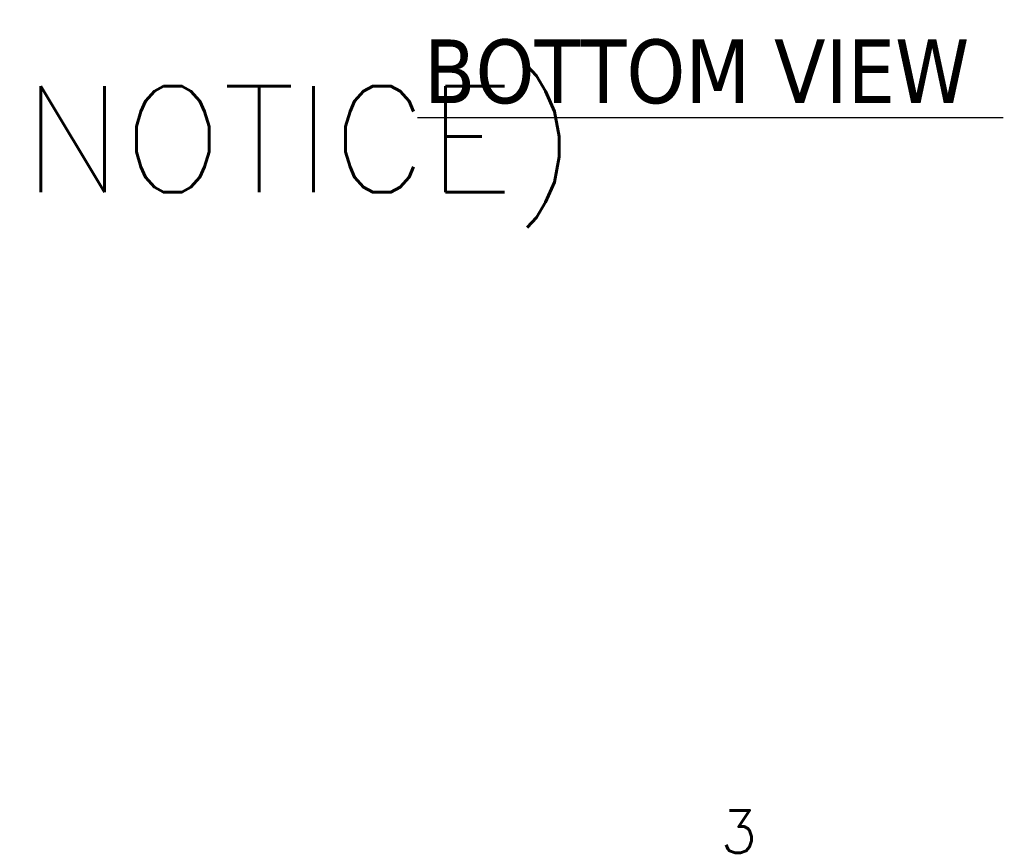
# Model space of a CAD drawing. Header units: inches. Extents: x 3 to 371, y 8 to 234.
# Tile 16 of 51: x 126 to 167, y 12 to 46. Entities that reach past the tile are written whole.
import ezdxf

# ---------------------------------------------------------------- set-up
doc = ezdxf.new("R2010")
doc.units = ezdxf.units.IN
doc.header["$LTSCALE"] = 22
doc.header["$MEASUREMENT"] = 0
doc.layers.get('0').update_dxf_attribs({"lineweight": 0})
doc.layers.add('Border (ANSI)', color=7, linetype='Continuous', lineweight=5)
doc.layers.add('Symbol (ANSI)', color=7, linetype='Continuous', lineweight=5)
doc.styles.add('Note Text (ANSI)', font='RomanS.shx')
doc.styles.add('Text Style168', font='tahoma.ttf')

# ---------------------------------------------------------------- blocks, each defined once
blk = doc.blocks.new('Borders Default Border')
at = {"layer": 'Border (ANSI)', "insert": (7.0559, 0.4992), "char_height": 0.08, "attachment_point": 7, "style": 'Note Text (ANSI)'}
blk.add_mtext('3', dxfattribs=at)

msp = doc.modelspace()

# ---------------------------------------------------------------- linework, layer by layer
at = {"layer": 'Symbol (ANSI)', "lineweight": 30}
msp.add_line((142.6661, 41.4757), (166.9481, 41.4757), dxfattribs=at)

# ---------------------------------------------------------------- block references
at = {"xscale": 22, "yscale": 22, "zscale": 22}
msp.add_blockref('Borders Default Border', (0, 0), dxfattribs=at)

# ---------------------------------------------------------------- texts
at = {"layer": 'Symbol (ANSI)', "insert": (142.9301, 42.0141), "char_height": 2.64, "attachment_point": 7, "line_spacing_factor": 1.675974, "style": 'Text Style168'}
msp.add_mtext('BOTTOM VIEW', dxfattribs=at)
at = {"layer": 'Symbol (ANSI)', "insert": (9.9344, 34.229), "char_height": 2.2, "width": 137.313237, "attachment_point": 4, "line_spacing_factor": 0.871445, "style": 'Note Text (ANSI)'}
msp.add_mtext('{\\fRomanS|b0|i0|c0|p2;\\H2x;PART#: WA723018SSFSN43PT\\P(DATA SUBJECT TO CHANGE WITHOUT \\H1.50009x; \\H0.66663x;NOTICE)\\H1.397x; \\H0.71582x;\\P \\H1.22775x; \\H0.8145x;\\P\\H0.6x;THIS DRAWING IS PROPERTY OF HUBBELL INC. WIEGMANN\\H1.37103x; \\H0.72938x;\\PALL INFORMATION IS PROPRIETARY AND NOT TO BE DUPLICATED\\H1.10259x; \\H0.90695x;\\P\\H1.14606x; }', dxfattribs=at)

doc.saveas('drawing.dxf')
